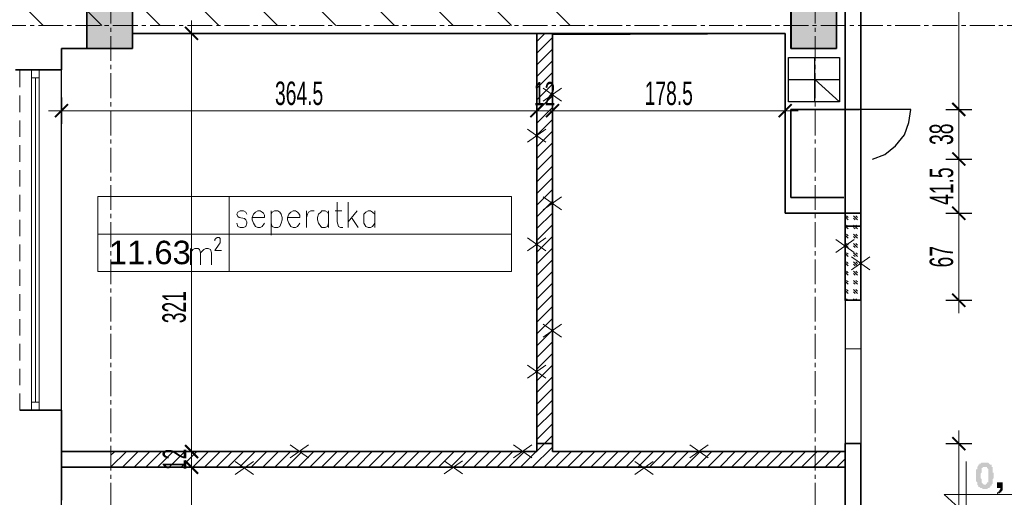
# Model space of a CAD drawing. Header units: millimetres. Extents: x 0 to 12515, y 0 to 27803.
# Tile 80 of 97: x 9736 to 10491, y 23662 to 24028. Entities that reach past the tile are written whole.
import ezdxf

# ---------------------------------------------------------------- set-up
doc = ezdxf.new("R2010")
doc.units = ezdxf.units.MM
doc.linetypes.add('CENTER2', pattern=[28.575, 19.05, -3.175, 3.175, -3.175])
doc.linetypes.add('DASHED', pattern=[19.05, 12.7, -6.35])
for name, color, linetype in [('D-opis', 104, 'Continuous'), ('PDF _Geometria', 7, 'Continuous'), ('PDF _Wypełnienia brył', 7, 'Continuous')]:
    doc.layers.add(name, color=color, linetype=linetype)
for name, color, linetype, lineweight in [('DEMONTARZE', 86, 'Continuous', 18), ('sq_bud istn', 253, 'Continuous', 15), ('SQ_ISTN.Ściany', 140, 'Continuous', 35), ('Sq_Okna', 170, 'Continuous', 9), ('SQ_Osie', 220, 'CENTER2', 9), ('SQ_Wyburzenia', 94, 'Continuous', 18), ('SQ_Wymiary', 7, 'Continuous', 5)]:
    doc.layers.add(name, color=color, linetype=linetype, lineweight=lineweight)
doc.layers.add('powierzchnie', color=230, linetype='Continuous', lineweight=30, plot=False)
doc.layers.add('SQ_Murowania', color=101, linetype='Continuous', lineweight=18, plot=False)
doc.layers.add('SQ_Widok', color=7, linetype='DASHED', lineweight=15, true_color=0x474747)
doc.styles.add('ARIAL', font='arial.ttf')
doc.styles.add('SQ_Swis721 LtCn BT', font='swisscl.ttf', dxfattribs={"width": 0.8})
doc.dimstyles.new('SQ_100', dxfattribs={"dimscale": 100, "dimtxt": 0.18, "dimasz": 0.1, "dimexe": 0.1, "dimexo": 0.01, "dimgap": 0.04, "dimtad": 1, "dimrnd": 0.5, "dimdsep": 46, "dimtxsty": 'SQ_Swis721 LtCn BT', "dimblk": 'ARCHTICK', "dimcen": 0.1, "dimdle": 0.1, "dimclrd": 256, "dimclre": 256, "dimclrt": 256, "dimaunit": 1, "dimadec": 0, "dimazin": 0, "dimtfac": 1, "dimtix": 1, "dimtmove": 2, "dimatfit": 3, "dimldrblk": 'ARCHTICK', "dimfxl": 0.1, "dimfxlon": 1, "dimtolj": 1, "dimlwd": -1, "dimarcsym": 0})

# ---------------------------------------------------------------- blocks, each defined once
blk = doc.blocks.new('ist osie bud B')
at = {"layer": 'SQ_Osie'}
for p, q in [((22173.28, 13852.66), (22173.28, 19362.86)), ((22713.28, 13852.66), (22713.28, 19362.86))]:
    blk.add_line(p, q, dxfattribs=at)
blk.add_lwpolyline([(21178.31, 16616.45), (22845.29, 16616.45)], dxfattribs=at)
blk = doc.blocks.new('słupy konstr bud B')
at = {"layer": 'SQ_ISTN.Ściany', "lineweight": 5}
h = blk.add_hatch(dxfattribs=at)
h.set_pattern_fill('JIS_STN_1E', color=256, scale=10)
h.paths.add_polyline_path([(21350.78, 18613.95), (21315.78, 18613.95), (21315.78, 18578.95), (21350.78, 18578.95)])
h.paths.add_polyline_path([(21890.78, 18613.95), (21855.78, 18613.95), (21855.78, 18578.95), (21890.78, 18578.95)])
h.paths.add_polyline_path([(22190.78, 18613.95), (22155.78, 18613.95), (22155.78, 18578.95), (22190.78, 18578.95)])
h.paths.add_polyline_path([(22730.78, 18613.95), (22695.78, 18613.95), (22695.78, 18578.95), (22730.78, 18578.95)])
h.paths.add_polyline_path([(22730.78, 17953.95), (22695.78, 17953.95), (22695.78, 17918.95), (22730.78, 17918.95)])
h.paths.add_polyline_path([(22190.78, 17953.95), (22155.78, 17953.95), (22155.78, 17918.95), (22190.78, 17918.95)])
h.paths.add_polyline_path([(21890.78, 17953.95), (21855.78, 17953.95), (21855.78, 17918.95), (21890.78, 17918.95)])
h.paths.add_polyline_path([(21350.78, 17953.95), (21315.78, 17953.95), (21315.78, 17918.95), (21350.78, 17918.95)])
h.paths.add_polyline_path([(21350.78, 17293.95), (21315.78, 17293.95), (21315.78, 17258.95), (21350.78, 17258.95)])
h.paths.add_polyline_path([(21890.78, 17293.95), (21855.78, 17293.95), (21855.78, 17258.95), (21890.78, 17258.95)])
h.paths.add_polyline_path([(22190.78, 17293.95), (22155.78, 17293.95), (22155.78, 17258.95), (22190.78, 17258.95)])
h.paths.add_polyline_path([(22730.78, 17293.95), (22695.78, 17293.95), (22695.78, 17258.95), (22730.78, 17258.95)])
h.paths.add_polyline_path([(22695.78, 16633.95), (22730.78, 16633.95), (22730.78, 16598.95), (22695.78, 16598.95)])
h.paths.add_polyline_path([(22695.78, 14653.95), (22730.78, 14653.95), (22730.78, 14618.95), (22695.78, 14618.95)])
h.paths.add_polyline_path([(22695.78, 15313.95), (22730.78, 15313.95), (22730.78, 15278.95), (22695.78, 15278.95)])
h.paths.add_polyline_path([(22695.78, 15973.95), (22730.78, 15973.95), (22730.78, 15938.95), (22695.78, 15938.95)])
h.paths.add_polyline_path([(22155.78, 14653.95), (22190.78, 14653.95), (22190.78, 14618.95), (22155.78, 14618.95)])
h.paths.add_polyline_path([(22155.78, 15313.95), (22190.78, 15313.95), (22190.78, 15278.95), (22155.78, 15278.95)])
h.paths.add_polyline_path([(22155.78, 15973.95), (22190.78, 15973.95), (22190.78, 15938.95), (22155.78, 15938.95)])
h.paths.add_polyline_path([(22155.78, 16633.95), (22190.78, 16633.95), (22190.78, 16598.95), (22155.78, 16598.95)])
h.paths.add_polyline_path([(21855.78, 14653.95), (21890.78, 14653.95), (21890.78, 14618.95), (21855.78, 14618.95)])
h.paths.add_polyline_path([(21855.78, 15313.95), (21890.78, 15313.95), (21890.78, 15278.95), (21855.78, 15278.95)])
h.paths.add_polyline_path([(21855.78, 15973.95), (21890.78, 15973.95), (21890.78, 15938.95), (21855.78, 15938.95)])
h.paths.add_polyline_path([(21855.78, 16633.95), (21890.78, 16633.95), (21890.78, 16598.95), (21855.78, 16598.95)])
h.paths.add_polyline_path([(21315.78, 14653.95), (21350.78, 14653.95), (21350.78, 14618.95), (21315.78, 14618.95)])
h.paths.add_polyline_path([(21315.78, 15313.95), (21350.78, 15313.95), (21350.78, 15278.95), (21315.78, 15278.95)])
h.paths.add_polyline_path([(21315.78, 15973.95), (21350.78, 15973.95), (21350.78, 15938.95), (21315.78, 15938.95)])
h.paths.add_polyline_path([(21315.78, 16633.95), (21350.78, 16633.95), (21350.78, 16598.95), (21315.78, 16598.95)])
at = {"layer": 'SQ_ISTN.Ściany'}
for points in [[(22155.78, 16633.95), (22190.78, 16633.95), (22190.78, 16598.95), (22155.78, 16598.95)], [(22695.78, 16633.95), (22730.78, 16633.95), (22730.78, 16598.95), (22695.78, 16598.95)]]:
    blk.add_lwpolyline(points, close=True, dxfattribs=at)
blk = doc.blocks.new('_ArchTick')
at = {"color": 0, "linetype": 'ByBlock', "const_width": 0.15}
blk.add_lwpolyline([(-0.5, -0.5), (0.5, 0.5)], dxfattribs=at)
blk = doc.blocks.new('*D1562')
at = {"layer": 'Defpoints', "color": 0, "transparency": 16777216}
for p in [(10369.05, 26153.23), (9768.05, 23998.16), (10369.05, 23998.16)]:
    blk.add_point(p, dxfattribs=at)
at = {"layer": 'SQ_Wymiary', "lineweight": -2, "transparency": 16777216}
for p, q in [((9768.05, 26143.23), (9768.05, 26163.23)), ((10369.05, 26143.23), (10369.05, 26163.23))]:
    blk.add_line(p, q, dxfattribs=at)
at = {"layer": 'SQ_Wymiary', "transparency": 16777216}
blk.add_line((9758.05, 26153.23), (10379.05, 26153.23), dxfattribs=at)
at = {"layer": 'SQ_Wymiary', "transparency": 16777216, "xscale": 10, "yscale": 10, "zscale": 10, "rotation": 180}
blk.add_blockref('_ArchTick', (9768.05, 26153.23), dxfattribs=at)
at = {"layer": 'SQ_Wymiary', "transparency": 16777216, "xscale": 10, "yscale": 10, "zscale": 10}
blk.add_blockref('_ArchTick', (10369.05, 26153.23), dxfattribs=at)
at = {"layer": 'SQ_Wymiary', "transparency": 16777216, "insert": (10068.55, 26166.45), "char_height": 18, "attachment_point": 5, "style": 'SQ_Swis721 LtCn BT'}
blk.add_mtext('\\A1;601', dxfattribs=at)
blk = doc.blocks.new('*D1563')
at = {"layer": 'Defpoints', "color": 0, "transparency": 16777216}
for p in [(9736.05, 26153.23), (9736.05, 23728.91), (9768.05, 23728.91)]:
    blk.add_point(p, dxfattribs=at)
at = {"layer": 'SQ_Wymiary', "lineweight": -2, "transparency": 16777216}
for p, q in [((9736.05, 26143.23), (9736.05, 26163.23)), ((9768.05, 26143.23), (9768.05, 26163.23))]:
    blk.add_line(p, q, dxfattribs=at)
at = {"layer": 'SQ_Wymiary', "transparency": 16777216}
blk.add_line((9778.05, 26153.23), (9726.05, 26153.23), dxfattribs=at)
at = {"layer": 'SQ_Wymiary', "transparency": 16777216, "xscale": 10, "yscale": 10, "zscale": 10, "rotation": 180}
blk.add_blockref('_ArchTick', (9736.05, 26153.23), dxfattribs=at)
at = {"layer": 'SQ_Wymiary', "transparency": 16777216, "xscale": 10, "yscale": 10, "zscale": 10}
blk.add_blockref('_ArchTick', (9768.05, 26153.23), dxfattribs=at)
at = {"layer": 'SQ_Wymiary', "transparency": 16777216, "insert": (9752.05, 26166.45), "char_height": 18, "attachment_point": 5, "style": 'SQ_Swis721 LtCn BT'}
blk.add_mtext('\\A1;32', dxfattribs=at)
blk = doc.blocks.new('*D1508')
at = {"layer": 'Defpoints', "color": 0, "transparency": 16777216}
for p in [(9806.05, 23697.14), (9867.82, 23697.14), (9806.05, 23685.14)]:
    blk.add_point(p, dxfattribs=at)
at = {"layer": 'SQ_Wymiary', "transparency": 16777216}
for p, q in [((9867.82, 23697.14), (9867.82, 23707.14)), ((9867.82, 23685.14), (9867.82, 23697.14)), ((9867.82, 23685.14), (9867.82, 23675.14))]:
    blk.add_line(p, q, dxfattribs=at)
at = {"layer": 'SQ_Wymiary', "lineweight": -2, "transparency": 16777216}
for p, q in [((9857.82, 23697.14), (9877.82, 23697.14)), ((9857.82, 23685.14), (9877.82, 23685.14))]:
    blk.add_line(p, q, dxfattribs=at)
at = {"layer": 'SQ_Wymiary', "transparency": 16777216, "xscale": 10, "yscale": 10, "zscale": 10}
for p, rotation in [((9867.82, 23697.14), 270), ((9867.82, 23685.14), 90)]:
    blk.add_blockref('_ArchTick', p, dxfattribs=dict(at, rotation=rotation))
at = {"layer": 'SQ_Wymiary', "transparency": 16777216, "insert": (9854.78, 23691.14), "char_height": 18, "attachment_point": 5, "rotation": 90, "style": 'SQ_Swis721 LtCn BT'}
blk.add_mtext('\\A1;12', dxfattribs=at)
blk = doc.blocks.new('*D1509')
at = {"layer": 'Defpoints', "color": 0, "transparency": 16777216}
for p in [(9867.82, 24017.91), (10132.58, 24017.91), (10132.58, 23697.14)]:
    blk.add_point(p, dxfattribs=at)
at = {"layer": 'SQ_Wymiary', "transparency": 16777216}
blk.add_line((9867.82, 23687.14), (9867.82, 24027.91), dxfattribs=at)
at = {"layer": 'SQ_Wymiary', "lineweight": -2, "transparency": 16777216}
for p, q in [((9877.82, 24017.91), (9857.82, 24017.91)), ((9877.82, 23697.14), (9857.82, 23697.14))]:
    blk.add_line(p, q, dxfattribs=at)
at = {"layer": 'SQ_Wymiary', "transparency": 16777216, "xscale": 10, "yscale": 10, "zscale": 10}
for p, rotation in [((9867.82, 24017.91), 90), ((9867.82, 23697.14), 270)]:
    blk.add_blockref('_ArchTick', p, dxfattribs=dict(at, rotation=rotation))
at = {"layer": 'SQ_Wymiary', "transparency": 16777216, "insert": (9854.6, 23807.9), "char_height": 18, "attachment_point": 5, "rotation": 90, "style": 'SQ_Swis721 LtCn BT'}
blk.add_mtext('\\A1;321', dxfattribs=at)
blk = doc.blocks.new('*D1637')
at = {"layer": 'Defpoints', "color": 0, "transparency": 16777216}
for p in [(10381.05, 24330.06), (10380.18, 23959.6), (10456.25, 23959.6)]:
    blk.add_point(p, dxfattribs=at)
at = {"layer": 'SQ_Wymiary', "transparency": 16777216}
blk.add_line((10456.25, 24340.06), (10456.25, 23949.6), dxfattribs=at)
at = {"layer": 'SQ_Wymiary', "lineweight": -2, "transparency": 16777216}
for p, q in [((10446.25, 24330.06), (10466.25, 24330.06)), ((10446.25, 23959.6), (10466.25, 23959.6))]:
    blk.add_line(p, q, dxfattribs=at)
at = {"layer": 'SQ_Wymiary', "transparency": 16777216, "xscale": 10, "yscale": 10, "zscale": 10}
for p, rotation in [((10456.25, 24330.06), 90), ((10456.25, 23959.6), 270)]:
    blk.add_blockref('_ArchTick', p, dxfattribs=dict(at, rotation=rotation))
at = {"layer": 'SQ_Wymiary', "transparency": 16777216, "insert": (10443.02, 24144.83), "char_height": 18, "attachment_point": 5, "rotation": 90, "style": 'SQ_Swis721 LtCn BT'}
blk.add_mtext('\\A1;370.5', dxfattribs=at)
blk = doc.blocks.new('*D1638')
at = {"layer": 'Defpoints', "color": 0, "transparency": 16777216}
for p in [(10390.11, 23959.6), (10456.25, 23959.6), (10390.11, 23921.52)]:
    blk.add_point(p, dxfattribs=at)
at = {"layer": 'SQ_Wymiary', "transparency": 16777216}
blk.add_line((10456.25, 23911.52), (10456.25, 23969.6), dxfattribs=at)
at = {"layer": 'SQ_Wymiary', "lineweight": -2, "transparency": 16777216}
for p, q in [((10446.25, 23959.6), (10466.25, 23959.6)), ((10446.25, 23921.52), (10466.25, 23921.52))]:
    blk.add_line(p, q, dxfattribs=at)
at = {"layer": 'SQ_Wymiary', "transparency": 16777216, "xscale": 10, "yscale": 10, "zscale": 10}
for p, rotation in [((10456.25, 23959.6), 90), ((10456.25, 23921.52), 270)]:
    blk.add_blockref('_ArchTick', p, dxfattribs=dict(at, rotation=rotation))
at = {"layer": 'SQ_Wymiary', "transparency": 16777216, "insert": (10443.02, 23940.56), "char_height": 18, "attachment_point": 5, "rotation": 90, "style": 'SQ_Swis721 LtCn BT'}
blk.add_mtext('\\A1;38', dxfattribs=at)
blk = doc.blocks.new('*D1639')
at = {"layer": 'Defpoints', "color": 0, "transparency": 16777216}
for p in [(10390.11, 23921.52), (10381.05, 23879.99), (10456.25, 23879.99)]:
    blk.add_point(p, dxfattribs=at)
at = {"layer": 'SQ_Wymiary', "transparency": 16777216}
blk.add_line((10456.25, 23931.52), (10456.25, 23869.99), dxfattribs=at)
at = {"layer": 'SQ_Wymiary', "lineweight": -2, "transparency": 16777216}
for p, q in [((10446.25, 23921.52), (10466.25, 23921.52)), ((10446.25, 23879.99), (10466.25, 23879.99))]:
    blk.add_line(p, q, dxfattribs=at)
at = {"layer": 'SQ_Wymiary', "transparency": 16777216, "xscale": 10, "yscale": 10, "zscale": 10}
for p, rotation in [((10456.25, 23921.52), 90), ((10456.25, 23879.99), 270)]:
    blk.add_blockref('_ArchTick', p, dxfattribs=dict(at, rotation=rotation))
at = {"layer": 'SQ_Wymiary', "transparency": 16777216, "insert": (10443.07, 23900.75), "char_height": 18, "attachment_point": 5, "rotation": 90, "style": 'SQ_Swis721 LtCn BT'}
blk.add_mtext('\\A1;41.5', dxfattribs=at)
blk = doc.blocks.new('*D1640')
at = {"layer": 'Defpoints', "color": 0, "transparency": 16777216}
for p in [(10381.05, 23879.99), (0, 23813.22), (10456.25, 23813.22)]:
    blk.add_point(p, dxfattribs=at)
at = {"layer": 'SQ_Wymiary', "transparency": 16777216}
blk.add_line((10456.25, 23889.99), (10456.25, 23803.22), dxfattribs=at)
at = {"layer": 'SQ_Wymiary', "lineweight": -2, "transparency": 16777216}
for p, q in [((10446.25, 23879.99), (10466.25, 23879.99)), ((10446.25, 23813.22), (10466.25, 23813.22))]:
    blk.add_line(p, q, dxfattribs=at)
at = {"layer": 'SQ_Wymiary', "transparency": 16777216, "xscale": 10, "yscale": 10, "zscale": 10}
for p, rotation in [((10456.25, 23879.99), 90), ((10456.25, 23813.22), 270)]:
    blk.add_blockref('_ArchTick', p, dxfattribs=dict(at, rotation=rotation))
at = {"layer": 'SQ_Wymiary', "transparency": 16777216, "insert": (10443.03, 23846.6), "char_height": 18, "attachment_point": 5, "rotation": 90, "style": 'SQ_Swis721 LtCn BT'}
blk.add_mtext('\\A1;67', dxfattribs=at)
blk = doc.blocks.new('*D1641')
at = {"layer": 'Defpoints', "color": 0, "transparency": 16777216}
for p in [(10381.05, 23813.22), (-0.17, 23703.14), (75.03, 23703.14)]:
    blk.add_point(p, dxfattribs=at)
at = {"layer": 'SQ_Wymiary', "transparency": 16777216}
blk.add_line((75.03, 23823.22), (75.03, 23693.14), dxfattribs=at)
at = {"layer": 'SQ_Wymiary', "lineweight": -2, "transparency": 16777216}
for p, q in [((85.03, 23813.22), (65.03, 23813.22)), ((65.03, 23703.14), (85.03, 23703.14))]:
    blk.add_line(p, q, dxfattribs=at)
at = {"layer": 'SQ_Wymiary', "transparency": 16777216, "xscale": 10, "yscale": 10, "zscale": 10}
for p, rotation in [((75.03, 23813.22), 90), ((75.03, 23703.14), 270)]:
    blk.add_blockref('_ArchTick', p, dxfattribs=dict(at, rotation=rotation))
at = {"layer": 'SQ_Wymiary', "transparency": 16777216, "insert": (61.81, 23758.18), "char_height": 18, "attachment_point": 5, "rotation": 90, "style": 'SQ_Swis721 LtCn BT'}
blk.add_mtext('\\A1;110', dxfattribs=at)
blk = doc.blocks.new('*D1642')
at = {"layer": 'Defpoints', "color": 0, "transparency": 16777216}
for p in [(10381.05, 23703.22), (10381.05, 23579.99), (10456.25, 23579.99)]:
    blk.add_point(p, dxfattribs=at)
at = {"layer": 'SQ_Wymiary', "transparency": 16777216}
blk.add_line((10456.25, 23713.22), (10456.25, 23569.99), dxfattribs=at)
at = {"layer": 'SQ_Wymiary', "lineweight": -2, "transparency": 16777216}
for p, q in [((10446.25, 23703.22), (10466.25, 23703.22)), ((10446.25, 23579.99), (10466.25, 23579.99))]:
    blk.add_line(p, q, dxfattribs=at)
at = {"layer": 'SQ_Wymiary', "transparency": 16777216, "xscale": 10, "yscale": 10, "zscale": 10}
for p, rotation in [((10456.25, 23703.22), 90), ((10456.25, 23579.99), 270)]:
    blk.add_blockref('_ArchTick', p, dxfattribs=dict(at, rotation=rotation))
at = {"layer": 'SQ_Wymiary', "transparency": 16777216, "insert": (10443.03, 23641.6), "char_height": 18, "attachment_point": 5, "rotation": 90, "style": 'SQ_Swis721 LtCn BT'}
blk.add_mtext('\\A1;123', dxfattribs=at)
blk = doc.blocks.new('*D1665')
at = {"layer": 'Defpoints', "color": 0, "transparency": 16777216}
for p in [(9768.05, 24006.41), (10132.58, 24006.41), (10132.58, 23958.65)]:
    blk.add_point(p, dxfattribs=at)
at = {"layer": 'SQ_Wymiary', "lineweight": -2, "transparency": 16777216}
for p, q in [((9768.05, 23968.65), (9768.05, 23948.65)), ((10132.58, 23968.65), (10132.58, 23948.65))]:
    blk.add_line(p, q, dxfattribs=at)
at = {"layer": 'SQ_Wymiary', "transparency": 16777216}
blk.add_line((9758.05, 23958.65), (10142.58, 23958.65), dxfattribs=at)
at = {"layer": 'SQ_Wymiary', "transparency": 16777216, "xscale": 10, "yscale": 10, "zscale": 10, "rotation": 180}
blk.add_blockref('_ArchTick', (9768.05, 23958.65), dxfattribs=at)
at = {"layer": 'SQ_Wymiary', "transparency": 16777216, "xscale": 10, "yscale": 10, "zscale": 10}
blk.add_blockref('_ArchTick', (10132.58, 23958.65), dxfattribs=at)
at = {"layer": 'SQ_Wymiary', "transparency": 16777216, "insert": (9950.32, 23971.88), "char_height": 18, "attachment_point": 5, "style": 'SQ_Swis721 LtCn BT'}
blk.add_mtext('\\A1;364.5', dxfattribs=at)
blk = doc.blocks.new('*D1666')
at = {"layer": 'Defpoints', "color": 0, "transparency": 16777216}
for p in [(10132.58, 24017.91), (10144.58, 24017.91), (10144.58, 23958.65)]:
    blk.add_point(p, dxfattribs=at)
at = {"layer": 'SQ_Wymiary', "lineweight": -2, "transparency": 16777216}
for p, q in [((10132.58, 23968.65), (10132.58, 23948.65)), ((10144.58, 23968.65), (10144.58, 23948.65))]:
    blk.add_line(p, q, dxfattribs=at)
at = {"layer": 'SQ_Wymiary', "transparency": 16777216}
for p, q in [((10132.58, 23958.65), (10122.58, 23958.65)), ((10132.58, 23958.65), (10144.58, 23958.65)), ((10144.58, 23958.65), (10154.58, 23958.65))]:
    blk.add_line(p, q, dxfattribs=at)
at = {"layer": 'SQ_Wymiary', "transparency": 16777216, "xscale": 10, "yscale": 10, "zscale": 10}
blk.add_blockref('_ArchTick', (10132.58, 23958.65), dxfattribs=at)
at = {"layer": 'SQ_Wymiary', "transparency": 16777216, "xscale": 10, "yscale": 10, "zscale": 10, "rotation": 180}
blk.add_blockref('_ArchTick', (10144.58, 23958.65), dxfattribs=at)
at = {"layer": 'SQ_Wymiary', "transparency": 16777216, "insert": (10138.58, 23971.69), "char_height": 18, "attachment_point": 5, "style": 'SQ_Swis721 LtCn BT'}
blk.add_mtext('\\A1;12', dxfattribs=at)
blk = doc.blocks.new('*D1667')
at = {"layer": 'Defpoints', "color": 0, "transparency": 16777216}
for p in [(10144.58, 24017.91), (10323.05, 24017.91), (10323.05, 23958.65)]:
    blk.add_point(p, dxfattribs=at)
at = {"layer": 'SQ_Wymiary', "lineweight": -2, "transparency": 16777216}
for p, q in [((10144.58, 23968.65), (10144.58, 23948.65)), ((10323.05, 23968.65), (10323.05, 23948.65))]:
    blk.add_line(p, q, dxfattribs=at)
at = {"layer": 'SQ_Wymiary', "transparency": 16777216}
blk.add_line((10134.58, 23958.65), (10333.05, 23958.65), dxfattribs=at)
at = {"layer": 'SQ_Wymiary', "transparency": 16777216, "xscale": 10, "yscale": 10, "zscale": 10, "rotation": 180}
blk.add_blockref('_ArchTick', (10144.58, 23958.65), dxfattribs=at)
at = {"layer": 'SQ_Wymiary', "transparency": 16777216, "xscale": 10, "yscale": 10, "zscale": 10}
blk.add_blockref('_ArchTick', (10323.05, 23958.65), dxfattribs=at)
at = {"layer": 'SQ_Wymiary', "transparency": 16777216, "insert": (10233.82, 23971.87), "char_height": 18, "attachment_point": 5, "style": 'SQ_Swis721 LtCn BT'}
blk.add_mtext('\\A1;178.5', dxfattribs=at)
blk = doc.blocks.new('*D1428')
at = {"layer": 'Defpoints', "color": 0, "transparency": 16777216}
for p in [(6756.8, 24023.91), (9806.05, 24023.91), (9806.05, 23363.91)]:
    blk.add_point(p, dxfattribs=at)
at = {"layer": 'SQ_Wymiary', "transparency": 16777216}
blk.add_line((6756.8, 23353.91), (6756.8, 24033.91), dxfattribs=at)
at = {"layer": 'SQ_Wymiary', "lineweight": -2, "transparency": 16777216}
for p, q in [((6766.8, 24023.91), (6746.8, 24023.91)), ((6766.8, 23363.91), (6746.8, 23363.91))]:
    blk.add_line(p, q, dxfattribs=at)
at = {"layer": 'SQ_Wymiary', "transparency": 16777216, "xscale": 10, "yscale": 10, "zscale": 10}
for p, rotation in [((6756.8, 24023.91), 90), ((6756.8, 23363.91), 270)]:
    blk.add_blockref('_ArchTick', p, dxfattribs=dict(at, rotation=rotation))
at = {"layer": 'SQ_Wymiary', "transparency": 16777216, "insert": (6743.58, 23693.91), "char_height": 18, "attachment_point": 5, "rotation": 90, "style": 'SQ_Swis721 LtCn BT'}
blk.add_mtext('\\A1;660', dxfattribs=at)
blk = doc.blocks.new('*D1859')
at = {"layer": 'Defpoints', "color": 0, "transparency": 16777216}
for p in [(6721.77, 24041.41), (9768.05, 24041.41), (9702.47, 22950.91)]:
    blk.add_point(p, dxfattribs=at)
at = {"layer": 'SQ_Wymiary', "transparency": 16777216}
blk.add_line((6721.77, 22940.91), (6721.77, 24051.41), dxfattribs=at)
at = {"layer": 'SQ_Wymiary', "lineweight": -2, "transparency": 16777216}
for p, q in [((6731.77, 24041.41), (6711.77, 24041.41)), ((6731.77, 22950.91), (6711.77, 22950.91))]:
    blk.add_line(p, q, dxfattribs=at)
at = {"layer": 'SQ_Wymiary', "transparency": 16777216, "xscale": 10, "yscale": 10, "zscale": 10}
for p, rotation in [((6721.77, 24041.41), 90), ((6721.77, 22950.91), 270)]:
    blk.add_blockref('_ArchTick', p, dxfattribs=dict(at, rotation=rotation))
at = {"layer": 'SQ_Wymiary', "transparency": 16777216, "insert": (6708.55, 23496.16), "char_height": 18, "attachment_point": 5, "rotation": 90, "style": 'SQ_Swis721 LtCn BT'}
blk.add_mtext('\\A1;1090.5', dxfattribs=at)
blk = doc.blocks.new('*D1860')
at = {"layer": 'Defpoints', "color": 0, "transparency": 16777216}
for p in [(9768.05, 23685.14), (9822.56, 23369.91), (9867.82, 23369.91)]:
    blk.add_point(p, dxfattribs=at)
at = {"layer": 'SQ_Wymiary', "transparency": 16777216}
blk.add_line((9867.82, 23695.14), (9867.82, 23359.91), dxfattribs=at)
at = {"layer": 'SQ_Wymiary', "lineweight": -2, "transparency": 16777216}
for p, q in [((9857.82, 23685.14), (9877.82, 23685.14)), ((9857.82, 23369.91), (9877.82, 23369.91))]:
    blk.add_line(p, q, dxfattribs=at)
at = {"layer": 'SQ_Wymiary', "transparency": 16777216, "xscale": 10, "yscale": 10, "zscale": 10}
for p, rotation in [((9867.82, 23685.14), 90), ((9867.82, 23369.91), 270)]:
    blk.add_blockref('_ArchTick', p, dxfattribs=dict(at, rotation=rotation))
at = {"layer": 'SQ_Wymiary', "transparency": 16777216, "insert": (9854.59, 23527.53), "char_height": 18, "attachment_point": 5, "rotation": 90, "style": 'SQ_Swis721 LtCn BT'}
blk.add_mtext('\\A1;315', dxfattribs=at)

msp = doc.modelspace()

# ---------------------------------------------------------------- hatches: boundary and pattern name
at = {"layer": 'PDF _Wypełnienia brył', "transparency": 33554559}
for points in [[(10476.29, 23688.676), (10473.753, 23688.676), (10472.907, 23687.83), (10472.061, 23687.83), (10472.061, 23686.984), (10471.215, 23686.984), (10471.215, 23686.138), (10471.215, 23686.138), (10470.37, 23685.284), (10470.37, 23684.447), (10470.37, 23683.592), (10469.524, 23683.592), (10469.524, 23682.747), (10469.524, 23681.055), (10469.524, 23677.672), (10469.524, 23675.135), (10469.524, 23674.289), (10469.524, 23674.289), (10470.37, 23673.443), (10470.37, 23672.597), (10470.37, 23671.751), (10476.29, 23671.751), (10475.444, 23671.751), (10474.599, 23672.597), (10474.599, 23672.597), (10473.753, 23673.443), (10473.753, 23674.289), (10473.753, 23675.135), (10473.753, 23675.98), (10472.907, 23676.826), (10472.907, 23679.363), (10472.907, 23680.209), (10473.753, 23681.055), (10473.753, 23681.91), (10473.753, 23682.747), (10473.753, 23683.592), (10473.753, 23684.447), (10474.599, 23684.447), (10474.599, 23685.284), (10481.365, 23685.284), (10481.365, 23686.984), (10480.519, 23686.984), (10479.673, 23687.83), (10479.673, 23687.83), (10478.827, 23688.676), (10477.136, 23688.676)], [(10481.365, 23685.284), (10476.29, 23685.284), (10477.982, 23685.284), (10477.982, 23684.447), (10477.982, 23684.447), (10478.827, 23683.592), (10478.827, 23682.747), (10478.827, 23681.91), (10478.827, 23678.518), (10478.827, 23675.98), (10478.827, 23675.135), (10478.827, 23674.289), (10478.827, 23673.443), (10477.982, 23673.443), (10477.982, 23672.597), (10477.136, 23672.597), (10477.136, 23671.751), (10470.37, 23671.751), (10471.215, 23670.906), (10471.215, 23670.06), (10472.061, 23670.06), (10472.907, 23669.214), (10473.753, 23669.214), (10474.599, 23668.368), (10477.982, 23668.368), (10478.827, 23669.214), (10479.673, 23669.214), (10480.519, 23670.06), (10480.519, 23670.906), (10481.365, 23670.906), (10481.365, 23671.751), (10481.365, 23671.751), (10482.219, 23672.597), (10482.219, 23674.289), (10482.219, 23675.135), (10482.219, 23675.98), (10483.056, 23676.826), (10483.056, 23677.672), (10483.056, 23681.055), (10482.219, 23681.055), (10482.219, 23682.747), (10482.219, 23683.592), (10482.219, 23684.447), (10482.219, 23685.284)], [(10489.831, 23673.443), (10485.594, 23673.443), (10485.594, 23669.214), (10488.14, 23669.214), (10488.14, 23668.368), (10488.14, 23668.368), (10487.294, 23667.523), (10487.294, 23666.677), (10486.448, 23666.677), (10486.448, 23665.822), (10485.594, 23665.822), (10485.594, 23664.139), (10486.448, 23664.985), (10487.294, 23664.985), (10488.14, 23665.822), (10488.985, 23665.822), (10488.985, 23666.677), (10488.985, 23666.677), (10489.831, 23667.523), (10489.831, 23669.214)]]:
    msp.add_hatch(color=256, dxfattribs=at).paths.add_polyline_path(points)
at = {"layer": 'sq_bud istn'}
h = msp.add_hatch(dxfattribs=at)
h.set_pattern_fill('LINE', color=256, scale=10, angle=135)
h.set_pattern_definition([(135, (-26309.698, -6231.543), (-22.45064, -22.45064), [])])
h.paths.add_polyline_path([(11255.814, 26698.348), (11353.814, 26698.348), (11353.814, 26960.741), (9195.941, 26960.741), (9195.941, 26698.348), (9735.814, 26698.348), (9732.474, 25591.428), (9195.941, 25591.428), (9195.941, 24057.1), (9732.474, 24057.1), (9732.474, 24023.913), (10180.814, 24023.913), (10180.814, 24450.348), (10380.814, 24450.348), (10380.814, 25745.895), (10610.814, 25745.895), (10610.814, 25666.348), (10647.814, 25666.348), (11255.814, 25666.348)])
at = {"layer": 'SQ_ISTN.Ściany', "lineweight": 5}
h = msp.add_hatch(dxfattribs=at)
h.set_pattern_fill('JIS_STN_1E', color=256, scale=10, angle=180)
h.set_pattern_definition([(225, (32518.344, 40640.358), (7.0710678, -7.0710678), []), (225, (32511.294, 40640.358), (7.0710678, -7.0710678), [10, -5])])
h.paths.add_polyline_path([(11167.561, 22026.413), (11202.561, 22026.413), (11202.561, 22061.413), (11167.561, 22061.413)])
h.paths.add_polyline_path([(10627.561, 22026.413), (10662.561, 22026.413), (10662.561, 22061.413), (10627.561, 22061.413)])
h.paths.add_polyline_path([(10327.561, 22026.413), (10362.561, 22026.413), (10362.561, 22061.413), (10327.561, 22061.413)])
h.paths.add_polyline_path([(9787.561, 22026.413), (9822.561, 22026.413), (9822.561, 22061.413), (9787.561, 22061.413)])
h.paths.add_polyline_path([(9787.561, 22686.413), (9822.561, 22686.413), (9822.561, 22721.413), (9787.561, 22721.413)])
h.paths.add_polyline_path([(10327.561, 22686.413), (10362.561, 22686.413), (10362.561, 22721.413), (10327.561, 22721.413)])
h.paths.add_polyline_path([(10627.561, 22686.413), (10662.561, 22686.413), (10662.561, 22721.413), (10627.561, 22721.413)])
h.paths.add_polyline_path([(11167.561, 22686.413), (11202.561, 22686.413), (11202.561, 22721.413), (11167.561, 22721.413)])
h.paths.add_polyline_path([(11167.561, 23346.413), (11202.561, 23346.413), (11202.561, 23381.413), (11167.561, 23381.413)])
h.paths.add_polyline_path([(10627.561, 23346.413), (10662.561, 23346.413), (10662.561, 23381.413), (10627.561, 23381.413)])
h.paths.add_polyline_path([(10327.561, 23346.413), (10362.561, 23346.413), (10362.561, 23381.413), (10327.561, 23381.413)])
h.paths.add_polyline_path([(9787.561, 23346.413), (9822.561, 23346.413), (9822.561, 23381.413), (9787.561, 23381.413)])
h.paths.add_polyline_path([(9822.561, 24006.413), (9787.561, 24006.413), (9787.561, 24041.413), (9822.561, 24041.413)])
h.paths.add_polyline_path([(9822.561, 25986.413), (9787.561, 25986.413), (9787.561, 26021.413), (9822.561, 26021.413)])
h.paths.add_polyline_path([(9822.561, 25326.413), (9787.561, 25326.413), (9787.561, 25361.413), (9822.561, 25361.413)])
h.paths.add_polyline_path([(9822.561, 24666.413), (9787.561, 24666.413), (9787.561, 24701.413), (9822.561, 24701.413)])
h.paths.add_polyline_path([(10362.561, 25986.413), (10327.561, 25986.413), (10327.561, 26021.413), (10362.561, 26021.413)])
h.paths.add_polyline_path([(10362.561, 25326.413), (10327.561, 25326.413), (10327.561, 25361.413), (10362.561, 25361.413)])
h.paths.add_polyline_path([(10362.561, 24666.413), (10327.561, 24666.413), (10327.561, 24701.413), (10362.561, 24701.413)])
h.paths.add_polyline_path([(10362.561, 24006.413), (10327.561, 24006.413), (10327.561, 24041.413), (10362.561, 24041.413)])
h.paths.add_polyline_path([(10662.561, 25986.413), (10627.561, 25986.413), (10627.561, 26021.413), (10662.561, 26021.413)])
h.paths.add_polyline_path([(10662.561, 25326.413), (10627.561, 25326.413), (10627.561, 25361.413), (10662.561, 25361.413)])
h.paths.add_polyline_path([(10662.561, 24666.413), (10627.561, 24666.413), (10627.561, 24701.413), (10662.561, 24701.413)])
h.paths.add_polyline_path([(10662.561, 24006.413), (10627.561, 24006.413), (10627.561, 24041.413), (10662.561, 24041.413)])
h.paths.add_polyline_path([(11202.561, 25986.413), (11167.561, 25986.413), (11167.561, 26021.413), (11202.561, 26021.413)])
h.paths.add_polyline_path([(11202.561, 25326.413), (11167.561, 25326.413), (11167.561, 25361.413), (11202.561, 25361.413)])
h.paths.add_polyline_path([(11202.561, 24666.413), (11167.561, 24666.413), (11167.561, 24701.413), (11202.561, 24701.413)])
h.paths.add_polyline_path([(11202.561, 24006.413), (11167.561, 24006.413), (11167.561, 24041.413), (11202.561, 24041.413)])
at = {"layer": 'SQ_Wyburzenia', "lineweight": 35}
h = msp.add_hatch(dxfattribs=at)
h.set_pattern_fill('ANSI31', color=256, scale=2)
h.set_pattern_definition([(45, (-36612.0865, 7324.0716), (-4.4901281, 4.4901281), [])])
h.paths.add_polyline_path([(10144.584, 24017.913), (10132.584, 24017.913), (10132.584, 23703.216), (10144.584, 23703.217)])
h.paths.add_polyline_path([(10369.048, 23697.138), (10144.584, 23697.138), (10144.584, 23703.217), (10132.584, 23703.216), (10132.584, 23697.138), (9806.048, 23697.138), (9806.048, 23685.138), (10369.048, 23685.138)])
at = {"layer": 'SQ_Wyburzenia'}
h = msp.add_hatch(dxfattribs=at)
h.set_pattern_fill('GOST_GLASS', color=256, scale=0.833716, angle=-90)
h.set_pattern_definition([(315, (-36612.0865, 7324.0716), (-1e-15, -7.0743129), [4.1685789, -5.8360104]), (315, (-36612.0865, 7322.303), (-1e-15, -7.0743129), [1.6674315, -8.3371577]), (315, (-36610.318, 7324.0716), (-1e-15, -7.0743129), [1.6674315, -8.3371577])])
h.paths.add_polyline_path([(10381.048, 23879.987), (10369.048, 23879.987), (10369.047, 23813.216), (10381.048, 23813.216)])

# ---------------------------------------------------------------- linework, layer by layer
at = {"layer": 'DEMONTARZE', "color": 240, "true_color": 0xed1f24}
for p, q in [((10137.542, 23975.903), (10151.625, 23965.931)), ((10151.625, 23975.903), (10137.542, 23965.931)), ((10125.542, 23944.465), (10139.625, 23934.492)), ((10139.625, 23944.465), (10125.542, 23934.492)), ((10137.542, 23892.43), (10151.625, 23882.458)), ((10151.625, 23892.43), (10137.542, 23882.458)), ((10125.542, 23860.992), (10139.625, 23851.019)), ((10139.625, 23860.992), (10125.542, 23851.019)), ((10362.007, 23859.751), (10376.089, 23849.778)), ((10376.089, 23859.751), (10362.007, 23849.778)), ((10374.007, 23846.588), (10388.089, 23836.616)), ((10388.089, 23846.588), (10374.007, 23836.616)), ((10137.542, 23794.901), (10151.625, 23784.928)), ((10151.625, 23794.901), (10137.542, 23784.928)), ((10125.542, 23763.462), (10139.625, 23753.49)), ((10139.625, 23763.462), (10125.542, 23753.49)), ((9943.571, 23702.334), (9957.653, 23692.361)), ((9957.653, 23702.334), (9943.571, 23692.361)), ((10114.641, 23702.334), (10128.724, 23692.361)), ((10128.724, 23702.334), (10114.641, 23692.361)), ((10250.071, 23702.334), (10264.153, 23692.361)), ((10264.153, 23702.334), (10250.071, 23692.361)), ((9901.27, 23689.429), (9915.353, 23679.456)), ((9915.353, 23689.429), (9901.27, 23679.456)), ((10061.507, 23690.124), (10075.59, 23680.152)), ((10075.59, 23690.124), (10061.507, 23680.152)), ((10061.507, 23690.124), (10075.59, 23680.152)), ((10075.59, 23690.124), (10061.507, 23680.152)), ((10207.77, 23689.429), (10221.853, 23679.456)), ((10221.853, 23689.429), (10207.77, 23679.456))]:
    msp.add_line(p, q, dxfattribs=at)
at = {"layer": 'PDF _Geometria', "lineweight": 13}
for p, q in [((10419.582, 23959.599), (10380.178, 23959.599)), ((10417.89, 23949.45), (10419.582, 23959.599)), ((10414.507, 23940.138), (10417.89, 23949.45)), ((10407.741, 23931.68), (10414.507, 23940.138)), ((10399.409, 23924.905), (10407.741, 23931.68)), ((10390.106, 23921.522), (10399.409, 23924.905))]:
    msp.add_line(p, q, dxfattribs=at)
at = {"layer": 'PDF _Geometria'}
for p, q in [((10419.582, 23959.599), (10380.178, 23959.599)), ((10417.89, 23949.45), (10419.582, 23959.599)), ((10414.507, 23940.138), (10417.89, 23949.45)), ((10407.741, 23931.68), (10414.507, 23940.138)), ((10399.409, 23924.905), (10407.741, 23931.68)), ((10390.106, 23921.522), (10399.409, 23924.905))]:
    msp.add_line(p, q, dxfattribs=at)
at = {"layer": 'PDF _Geometria', "lineweight": 13}
for points in [[(10325.666, 23999.368), (10364.82, 23999.368), (10364.82, 23965.528), (10325.666, 23965.528)], [(10113.291, 23835.209), (10113.291, 23892.748), (9896.677, 23892.748), (9795.986, 23892.748), (9795.986, 23835.209), (9896.677, 23835.209), (9896.677, 23892.748), (9896.677, 23835.209)]]:
    msp.add_lwpolyline(points, close=True, dxfattribs=at)
at = {"layer": 'PDF _Geometria'}
msp.add_lwpolyline([(10325.666, 23999.368), (10364.82, 23999.368), (10364.82, 23965.528), (10325.666, 23965.528)], close=True, dxfattribs=at)
at = {"layer": 'PDF _Geometria', "lineweight": 13}
for points in [[(10345.965, 23965.528), (10345.965, 23999.368)], [(10325.666, 23982.444), (10364.82, 23982.444)], [(10364.82, 23965.528), (10345.965, 23982.444)], [(9979.598, 23888.519), (9979.598, 23873.287), (9980.443, 23869.904), (9982.135, 23869.058), (9983.827, 23869.058)], [(9988.055, 23888.519), (9988.055, 23869.058)], [(9910.218, 23879.216), (9909.364, 23880.907), (9907.681, 23881.753), (9905.135, 23881.753), (9903.443, 23880.907), (9902.597, 23879.216), (9903.443, 23877.516), (9904.289, 23876.67), (9908.518, 23875.824), (9909.364, 23874.978), (9910.218, 23873.287), (9910.218, 23872.441), (9909.364, 23869.904), (9907.681, 23869.058), (9905.135, 23869.058), (9903.443, 23869.904), (9902.597, 23872.441)], [(9914.447, 23876.67), (9923.75, 23876.67), (9923.75, 23878.361), (9922.905, 23880.053), (9922.059, 23880.907), (9920.367, 23881.753), (9918.676, 23881.753), (9916.984, 23880.907), (9915.293, 23879.216), (9914.447, 23876.67), (9914.447, 23874.978), (9915.293, 23872.441), (9916.984, 23869.904), (9918.676, 23869.058), (9920.367, 23869.058), (9922.059, 23869.904), (9923.75, 23872.441)], [(9928.825, 23881.753), (9928.825, 23863.137)], [(9928.825, 23879.216), (9929.68, 23880.907), (9931.371, 23881.753), (9933.909, 23881.753), (9935.6, 23880.907), (9936.446, 23879.216), (9937.292, 23876.67), (9937.292, 23874.978), (9936.446, 23872.441), (9935.6, 23869.904), (9933.909, 23869.058), (9931.371, 23869.058), (9929.68, 23869.904), (9928.825, 23872.441)], [(9941.521, 23876.67), (9950.833, 23876.67), (9950.833, 23878.361), (9949.978, 23880.053), (9949.141, 23880.907), (9947.441, 23881.753), (9945.749, 23881.753), (9944.058, 23880.907), (9942.366, 23879.216), (9941.521, 23876.67), (9941.521, 23874.978), (9942.366, 23872.441), (9944.058, 23869.904), (9945.749, 23869.058), (9947.441, 23869.058), (9949.141, 23869.904), (9950.833, 23872.441)], [(9955.907, 23881.753), (9955.907, 23869.058)], [(9955.907, 23876.67), (9956.753, 23879.216), (9957.599, 23880.907), (9959.29, 23881.753), (9961.828, 23881.753)], [(9972.832, 23879.216), (9971.986, 23880.907), (9970.286, 23881.753), (9967.748, 23881.753), (9966.902, 23880.907), (9965.211, 23879.216), (9964.365, 23876.67), (9964.365, 23874.978), (9965.211, 23872.441), (9966.902, 23869.904), (9967.748, 23869.058), (9970.286, 23869.058), (9971.986, 23869.904), (9972.832, 23872.441)], [(9972.832, 23881.753), (9972.832, 23869.058)], [(9977.906, 23881.753), (9982.981, 23881.753)], [(9994.83, 23881.753), (9988.055, 23873.287)], [(9990.601, 23876.67), (9995.676, 23869.058)], [(10008.371, 23879.216), (10006.671, 23880.907), (10004.98, 23881.753), (10003.288, 23881.753), (10001.597, 23880.907), (9999.905, 23879.216), (9999.905, 23872.441), (10001.597, 23869.904), (10003.288, 23869.058), (10004.98, 23869.058), (10006.671, 23869.904), (10008.371, 23872.441)], [(10008.371, 23881.753), (10008.371, 23869.058)], [(10113.291, 23863.983), (9896.677, 23863.983), (9795.986, 23863.983)], [(9885.673, 23858.9), (9885.673, 23859.754), (9886.519, 23860.591), (9887.365, 23861.446), (9889.056, 23861.446), (9889.911, 23860.591), (9889.911, 23857.217), (9889.056, 23856.362), (9885.673, 23851.288), (9890.756, 23851.288)], [(9867.057, 23852.979), (9867.057, 23840.284)], [(9867.057, 23849.596), (9868.749, 23852.133), (9870.449, 23852.979), (9872.987, 23852.979), (9873.824, 23852.133), (9874.678, 23849.596), (9874.678, 23840.284)], [(9874.678, 23849.596), (9877.216, 23852.133), (9878.907, 23852.979), (9880.599, 23852.979), (9882.29, 23852.133), (9883.136, 23849.596), (9883.136, 23840.284)], [(10461.903, 23689.521), (10461.903, 23648.907), (10444.988, 23664.139), (10539.749, 23664.139)]]:
    msp.add_lwpolyline(points, dxfattribs=at)
at = {"layer": 'PDF _Geometria'}
for points in [[(10345.965, 23965.528), (10345.965, 23999.368)], [(10325.666, 23982.444), (10364.82, 23982.444)], [(10364.82, 23965.528), (10345.965, 23982.444)]]:
    msp.add_lwpolyline(points, dxfattribs=at)
at = {"layer": 'powierzchnie'}
for points in [[(10381.048, 22709.842), (10610.814, 22709.842), (10611.048, 25297.361), (10381.048, 25297.361)], [(9768.048, 23697.138), (9768.048, 24006.413), (9822.561, 24006.413), (9822.561, 24017.913), (10132.584, 24017.913), (10132.584, 23697.138)], [(10144.584, 23697.138), (10144.584, 24017.138), (10323.048, 24017.913), (10323.048, 23879.987), (10369.048, 23879.987), (10369.048, 23697.138)], [(9768.048, 22732.837), (9768.048, 23363.913), (9787.561, 23363.913), (9787.561, 23346.413), (9822.561, 23346.413), (9822.561, 23381.413), (9787.561, 23381.413), (9787.561, 23363.913), (9768.048, 23363.913), (9768.048, 23685.138), (10369.048, 23685.138), (10369.048, 23381.413), (10325.048, 23381.413), (10325.048, 23301.413), (10369.048, 23301.413), (10369.048, 23044.917), (10050.659, 23044.917), (10050.659, 23032.917), (10111.59, 23032.917), (10111.59, 22779.222), (9978.742, 22779.222), (9978.742, 22732.837)]]:
    msp.add_lwpolyline(points, close=True, dxfattribs=at)
at = {"layer": 'SQ_ISTN.Ściany'}
for p, q in [((10369.048, 24330.059), (10369.048, 23869.987)), ((10381.048, 24330.059), (10381.048, 23869.987)), ((10323.048, 24017.913), (9822.561, 24017.913)), ((10323.048, 24016.987), (10323.048, 23879.987)), ((9768.048, 24006.413), (9768.048, 23989.913)), ((9787.561, 24006.413), (9768.048, 24006.413)), ((9768.048, 23989.913), (9732.708, 23989.913)), ((10380.178, 23959.599), (10327.358, 23959.599)), ((10327.358, 23959.599), (10327.358, 23891.911)), ((10327.358, 23891.911), (10368.194, 23891.911)), ((10323.048, 23879.987), (10369.048, 23879.987)), ((10381.048, 23869.987), (10369.048, 23869.987)), ((9768.048, 23728.913), (9736.048, 23728.913)), ((9768.048, 23728.913), (9768.048, 23659.913)), ((10381.048, 23703.217), (10369.048, 23703.216)), ((10369.048, 23703.216), (10369.049, 23579.987)), ((10381.048, 23703.217), (10381.048, 23579.988))]:
    msp.add_line(p, q, dxfattribs=at)
for points in [[(9822.561, 24006.413), (9787.561, 24006.413), (9787.561, 24041.413), (9822.561, 24041.413)], [(10362.561, 24006.413), (10327.561, 24006.413), (10327.561, 24041.413), (10362.561, 24041.413)]]:
    msp.add_lwpolyline(points, close=True, dxfattribs=at)
for points in [[(9768.048, 23989.913), (9736.048, 23989.913)], [(9768.048, 23728.913), (9736.048, 23728.913)]]:
    msp.add_lwpolyline(points, dxfattribs=at)
at = {"layer": 'SQ_Murowania'}
msp.add_lwpolyline([(10369.048, 23775.987), (10381.048, 23775.987), (10381.048, 23703.217), (10369.048, 23703.217)], close=True, dxfattribs=at)
at = {"layer": 'Sq_Okna'}
for p, q in [((9745.048, 23983.913), (9745.048, 23734.913)), ((9748.048, 23983.913), (9748.048, 23734.913)), ((9751.048, 23983.913), (9751.048, 23734.913))]:
    msp.add_line(p, q, dxfattribs=at)
for points in [[(9751.048, 23983.913), (9745.048, 23983.913), (9745.048, 23989.913), (9751.048, 23989.913)], [(9751.048, 23728.913), (9745.048, 23728.913), (9745.048, 23734.913), (9751.048, 23734.913)]]:
    msp.add_lwpolyline(points, close=True, dxfattribs=at)
at = {"layer": 'SQ_Widok'}
for p, q in [((9736.048, 23728.913), (9736.048, 23989.913)), ((9768.048, 23728.913), (9768.048, 23989.913))]:
    msp.add_line(p, q, dxfattribs=at)
for points in [[(9736.048, 23728.913), (9736.048, 23989.913)], [(9768.048, 23728.913), (9768.048, 23989.913)]]:
    msp.add_lwpolyline(points, dxfattribs=at)
at = {"layer": 'SQ_Wyburzenia', "lineweight": 35}
for p, q in [((10132.584, 24017.913), (10132.584, 23703.216)), ((10144.584, 24017.913), (10144.586, 23703.217)), ((10144.584, 23703.217), (10132.584, 23703.216)), ((10144.584, 23703.217), (10132.584, 23703.216)), ((10132.584, 23703.216), (10132.584, 23697.138)), ((10144.584, 23703.217), (10144.584, 23697.138)), ((9768.048, 23697.138), (10132.584, 23697.138)), ((10144.584, 23697.138), (10369.048, 23697.138)), ((9768.048, 23685.138), (10369.048, 23685.138))]:
    msp.add_line(p, q, dxfattribs=at)
msp.add_lwpolyline([(10369.048, 23879.987), (10381.048, 23879.987), (10381.048, 23813.216), (10369.047, 23813.216)], close=True, dxfattribs=at)

# ---------------------------------------------------------------- block references
at = {"layer": 'sq_bud istn', "rotation": 180}
msp.add_blockref('słupy konstr bud B', (32518.344, 40640.358), dxfattribs=at)
at = {"layer": 'SQ_Osie', "lineweight": 35, "rotation": 180}
msp.add_blockref('ist osie bud B', (32519.332, 40640.358), dxfattribs=at)
msp.add_blockref('ist osie bud B', (32519.332, 40640.358), dxfattribs=at)

# ---------------------------------------------------------------- texts
at = {"layer": 'D-opis', "color": 7, "insert": (9804.394, 23858.869), "char_height": 18, "width": 1224.72, "attachment_point": 1, "line_spacing_factor": 1.1, "style": 'ARIAL'}
msp.add_mtext('11.63', dxfattribs=at)

# ---------------------------------------------------------------- dimensions: what is measured, and where the dimension line sits
at = {"layer": 'SQ_Wymiary'}
for base, p1, p2, picture, middle in [((9736.048, 26153.233), (9768.048, 23728.913), (9736.048, 23728.913), '*D1563', (9752.048, 26166.451)), ((10369.048, 26153.233), (9768.048, 23998.163), (10369.048, 23998.163), '*D1562', (10068.548, 26166.451)), ((10144.584, 23958.652), (10132.584, 24017.913), (10144.584, 24017.913), '*D1666', (10138.584, 23971.687)), ((10323.048, 23958.652), (10144.584, 24017.913), (10323.048, 24017.913), '*D1667', (10233.816, 23971.87)), ((10132.584, 23958.652), (9768.048, 24006.413), (10132.584, 24006.413), '*D1665', (9950.316, 23971.882))]:
    dim = msp.add_linear_dim(base=base, p1=p1, p2=p2, dimstyle='SQ_100', dxfattribs=at)
    dim.commit()
    dim.dimension.update_dxf_attribs({"geometry": picture, "text_midpoint": middle})
for base, p1, p2, picture, middle in [((10456.25, 23959.599), (10381.048, 24330.059), (10380.178, 23959.599), '*D1637', (10443.02, 24144.829)), ((6721.77, 24041.413), (9702.466, 22950.913), (9768.048, 24041.413), '*D1859', (6708.552, 23496.163)), ((6756.799, 24023.913), (9806.048, 23363.913), (9806.048, 24023.913), '*D1428', (6743.581, 23693.913)), ((10456.25, 23959.599), (10390.106, 23921.522), (10390.106, 23959.599), '*D1638', (10443.02, 23940.561)), ((10456.2505, 23879.9875), (10390.1057, 23921.522), (10381.0484, 23879.9875), '*D1639', (10443.0676, 23900.7547)), ((10456.25, 23813.216), (10381.048, 23879.987), (0, 23813.216), '*D1640', (10443.032, 23846.602)), ((75.0296, 23703.1413), (10381.0484, 23813.2165), (-0.1717, 23703.1413), '*D1641', (61.8114, 23758.1789)), ((10456.25, 23579.988), (10381.049, 23703.217), (10381.048, 23579.988), '*D1642', (10443.032, 23641.602)), ((9867.816, 23697.138), (9806.048, 23685.138), (9806.048, 23697.138), '*D1508', (9854.781, 23691.138)), ((9867.8159, 23369.9128), (9768.0484, 23685.1379), (9822.5608, 23369.9128), '*D1860', (9854.5859, 23527.5253))]:
    dim = msp.add_linear_dim(base=base, p1=p1, p2=p2, angle=90, dimstyle='SQ_100', dxfattribs=at)
    dim.commit()
    dim.dimension.update_dxf_attribs({"geometry": picture, "text_midpoint": middle})
dim = msp.add_linear_dim(base=(9867.8159, 24017.9128), p1=(10132.5835, 23697.1379), p2=(10132.5835, 24017.9128), angle=90, dimstyle='SQ_100', dxfattribs=at)
dim.commit()
dim.dimension.update_dxf_attribs({"geometry": '*D1509', "text_midpoint": (9854.5977, 23807.8953), "dimtype": 160})

doc.saveas('drawing.dxf')
